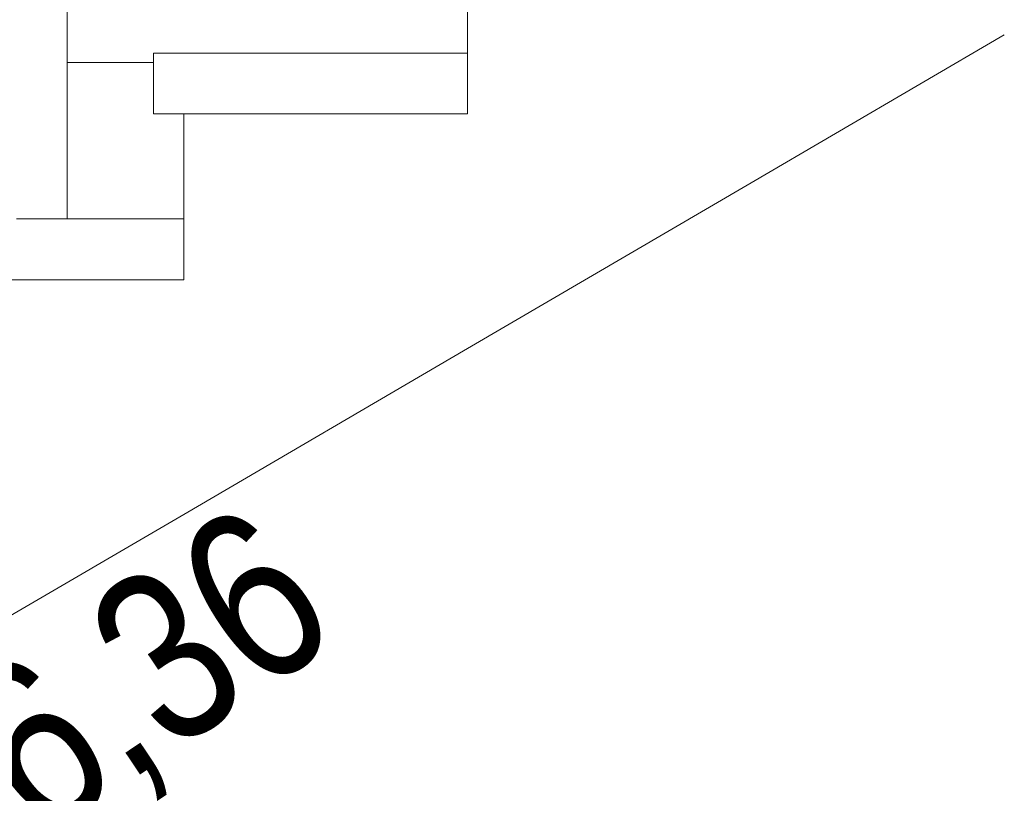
# Model space of a CAD drawing. Header units: millimetres. Extents: x -126680 to -83680, y 18016 to 39016.
# Tile 109 of 121: x -108441 to -107469, y 31691 to 32454. Entities that reach past the tile are written whole.
import ezdxf

# ---------------------------------------------------------------- set-up
doc = ezdxf.new("R2010")
doc.units = ezdxf.units.MM
doc.header["$MEASUREMENT"] = 0
doc.linetypes.add('Wipeout_Contour', pattern=[1000, 0, -1000])
doc.layers.add('Nowe_Konstrukcja - Schody', color=7, linetype='Continuous')
doc.layers.add('Nowe_Konstrukcja - Schody_Nr_pióra__101', color=250, linetype='Continuous', lineweight=13, true_color=0x333333)
doc.layers.add('Nowe_Konstrukcja - Ściany zew_Nr_pióra__87', color=7, linetype='Continuous', lineweight=13, true_color=0x6a6a6a)
doc.layers.add('Nowe_Konstrukcja - Schody_Nr_pióra__3', color=7, linetype='Continuous', lineweight=13)
doc.layers.add('Nowe_Tabelka_Nr_pióra__3', color=7, linetype='Continuous', lineweight=13)
doc.styles.add('STYL_AUTOMATYCZNY_2', font='arial.ttf', dxfattribs={"width": 0.8})

msp = doc.modelspace()

# ---------------------------------------------------------------- linework, layer by layer
at = {"layer": 'Nowe_Konstrukcja - Ściany zew_Nr_pióra__87', "color": 251, "linetype": 'Continuous', "lineweight": 13, "true_color": 0x6a6a6a}
msp.add_line((-108393.98, 32412.28), (-108308.98, 32412.28), dxfattribs=at)

# ---------------------------------------------------------------- next in the draw order: wipeouts: each hides what was drawn before it
at = {"color": 254, "linetype": 'Wipeout_Contour', "lineweight": 0, "ltscale": 453042.20426}
msp.add_wipeout([(-108443.98, 32257.74), (-108393.98, 32257.74), (-108393.98, 33257.09), (-108443.98, 33257.09)], dxfattribs=at).dxf.layer = 'Nowe_Konstrukcja - Schody'
at = {"color": 254, "linetype": 'Wipeout_Contour', "lineweight": 0, "ltscale": 451601.371092}
msp.add_wipeout([(-108308.98, 32361.37), (-107998.98, 32361.37), (-107998.98, 32421.37), (-108308.98, 32421.37)], dxfattribs=at).dxf.layer = 'Nowe_Konstrukcja - Schody'

# ---------------------------------------------------------------- next in the draw order: linework, layer by layer
at = {"layer": 'Nowe_Konstrukcja - Schody_Nr_pióra__3', "color": 7, "linetype": 'Continuous', "lineweight": 13}
msp.add_line((-108308.98, 32361.37), (-108308.98, 32421.37), dxfattribs=at)

# ---------------------------------------------------------------- next in the draw order: wipeouts: each hides what was drawn before it
at = {"color": 254, "linetype": 'Wipeout_Contour', "lineweight": 0, "ltscale": 452487.484559}
msp.add_wipeout([(-108588.98, 32197.73), (-108278.98, 32197.73), (-108278.98, 32257.73), (-108588.98, 32257.73)], dxfattribs=at).dxf.layer = 'Nowe_Konstrukcja - Schody'

# ---------------------------------------------------------------- next in the draw order: linework, layer by layer
at = {"layer": 'Nowe_Konstrukcja - Schody_Nr_pióra__101', "color": 250, "linetype": 'Continuous', "lineweight": 13, "true_color": 0x333333}
for p, q in [((-108393.98, 32257.74), (-108393.98, 33257.09)), ((-108443.98, 32257.74), (-108393.98, 32257.74))]:
    msp.add_line(p, q, dxfattribs=at)

# ---------------------------------------------------------------- next in the draw order: wipeouts: each hides what was drawn before it
at = {"color": 254, "linetype": 'Wipeout_Contour', "lineweight": 0, "ltscale": 565404.596869}
msp.add_wipeout([(-108558.98, 31802.45), (-108278.98, 31966.08), (-108278.98, 32197.73), (-108558.98, 32197.73), (-108558.98, 32034.1)], dxfattribs=at).dxf.layer = 'Nowe_Konstrukcja - Schody'

# ---------------------------------------------------------------- next in the draw order: texts
at = {"layer": 'Nowe_Tabelka_Nr_pióra__3', "color": 7, "linetype": 'Continuous', "lineweight": 13, "insert": (-108335.92, 31382.14), "char_height": 167.1876, "attachment_point": 8, "rotation": 33.89523, "line_spacing_factor": 0.938208, "style": 'STYL_AUTOMATYCZNY_2'}
msp.add_mtext('\\A1;{\\pqc;\\fArial|b0|i0|c238|p0;\\W0.800000;11 x 16,36\\P\\pqc;\\fArial|b0|i0|c238|p0;\\W0.800000;28}', dxfattribs=at)

# ---------------------------------------------------------------- next in the draw order: wipeouts: each hides what was drawn before it
at = {"color": 254, "linetype": 'Wipeout_Contour', "lineweight": 0, "ltscale": 564295.024069}
msp.add_wipeout([(-108278.98, 31966.08), (-107998.98, 32129.72), (-107998.98, 32361.37), (-108278.98, 32361.37), (-108278.98, 32197.73)], dxfattribs=at).dxf.layer = 'Nowe_Konstrukcja - Schody'

# ---------------------------------------------------------------- next in the draw order: linework, layer by layer
at = {"layer": 'Nowe_Konstrukcja - Schody_Nr_pióra__3', "color": 7, "linetype": 'Continuous', "lineweight": 13}
for p, q in [((-108308.98, 32361.37), (-108278.98, 32361.37)), ((-108278.98, 32197.73), (-108278.98, 32361.37)), ((-108393.98, 32257.73), (-108278.98, 32257.73)), ((-108558.98, 32197.73), (-108278.98, 32197.73)), ((-108558.98, 31802.45), (-108278.98, 31966.08))]:
    msp.add_line(p, q, dxfattribs=at)

# ---------------------------------------------------------------- next in the draw order: wipeouts: each hides what was drawn before it
at = {"color": 254, "linetype": 'Wipeout_Contour', "lineweight": 0, "ltscale": 563187.939767}
msp.add_wipeout([(-107998.98, 32129.72), (-107718.98, 32293.36), (-107718.98, 32525.01), (-107998.98, 32525.01), (-107998.98, 32361.37)], dxfattribs=at).dxf.layer = 'Nowe_Konstrukcja - Schody'

# ---------------------------------------------------------------- next in the draw order: linework, layer by layer
at = {"layer": 'Nowe_Konstrukcja - Schody_Nr_pióra__3', "color": 7, "linetype": 'Continuous', "lineweight": 13}
for p, q in [((-107998.98, 32361.37), (-107998.98, 32525.01)), ((-108308.98, 32421.37), (-107998.98, 32421.37)), ((-108278.98, 32361.37), (-107998.98, 32361.37)), ((-108278.98, 31966.08), (-107998.98, 32129.72))]:
    msp.add_line(p, q, dxfattribs=at)

# ---------------------------------------------------------------- next in the draw order: wipeouts: each hides what was drawn before it
at = {"color": 254, "linetype": 'Wipeout_Contour', "lineweight": 0, "ltscale": 562135.684304}
msp.add_wipeout([(-107718.98, 32293.36), (-107468.98, 32439.46), (-107468.98, 32688.64), (-107718.98, 32688.64), (-107718.98, 32525.01)], dxfattribs=at).dxf.layer = 'Nowe_Konstrukcja - Schody'

# ---------------------------------------------------------------- next in the draw order: linework, layer by layer
at = {"layer": 'Nowe_Konstrukcja - Schody_Nr_pióra__3', "color": 7, "linetype": 'Continuous', "lineweight": 13}
for p, q in [((-107718.98, 32293.36), (-107468.98, 32439.46)), ((-107998.98, 32129.72), (-107718.98, 32293.36))]:
    msp.add_line(p, q, dxfattribs=at)

doc.saveas('drawing.dxf')
